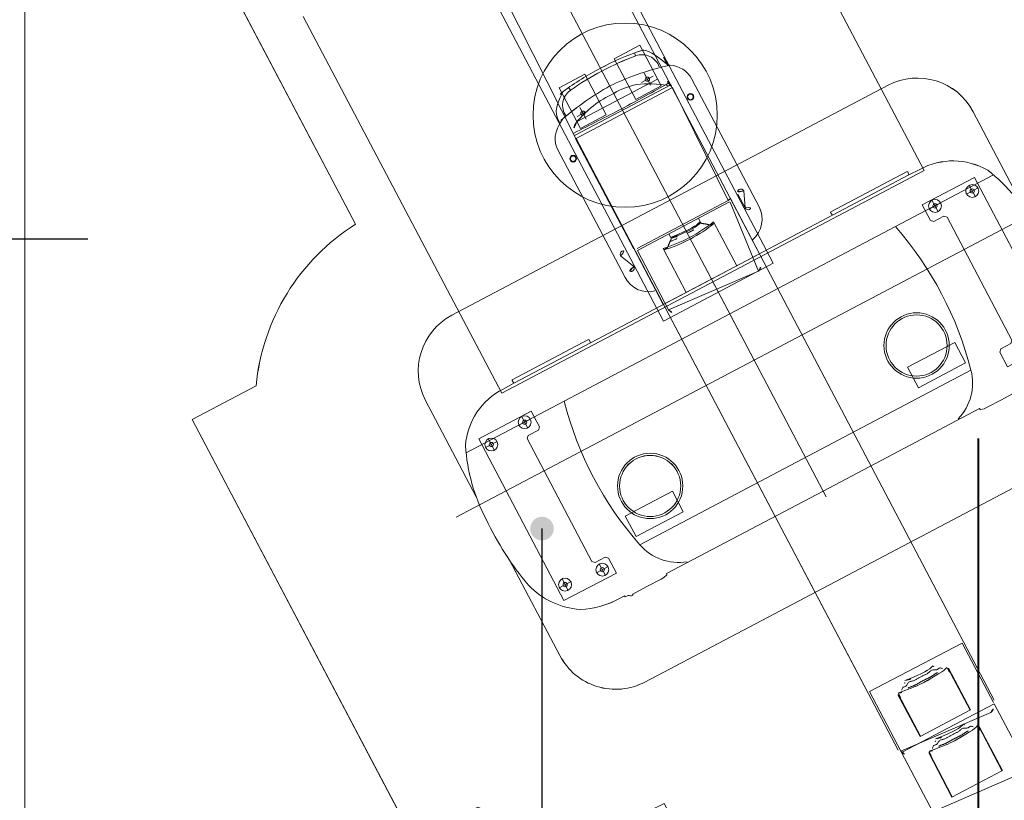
# Model space of a CAD drawing. Header units: millimetres. Extents: x 6612728327 to 6612744462, y 5733542327 to 5733552841.
# Tile 42 of 124: x 6612736024 to 6612736399, y 5733544237 to 5733544535. Entities that reach past the tile are written whole.
import ezdxf

# ---------------------------------------------------------------- set-up
doc = ezdxf.new("R2010")
doc.units = ezdxf.units.MM
doc.header["$MEASUREMENT"] = 0
for name, color, linetype in [('_ATECHN-MEBLE', 7, 'Continuous'), ('A_A-OPISY POM', 7, 'Continuous'), ('A_Stolarka_drzw_wew', 192, 'Continuous'), ('inw_słupy STAL', 7, 'Continuous')]:
    doc.layers.add(name, color=color, linetype=linetype)

msp = doc.modelspace()

# ---------------------------------------------------------------- hatches: boundary and pattern name
at = {"layer": 'A_A-OPISY POM', "linetype": 'Continuous', "lineweight": 25}
msp.add_hatch(color=7, dxfattribs=at).paths.add_polyline_path([(6612736222.62879, 5733544345.401161, 1), (6612736222.62879, 5733544336.401161, 1)])

# ---------------------------------------------------------------- linework, layer by layer
at = {"layer": '_ATECHN-MEBLE', "color": 7, "lineweight": 18}
for p, q in [((6612736303.470284, 5733544405.086187), (6612736152.630552, 5733544691.417317)), ((6612736151.534808, 5733544456.816073), (6612736056.370307, 5733544637.466632)), ((6612736417.081892, 5733544464.941422), (6612736189.856599, 5733544345.234892)), ((6612736417.083724, 5733544464.937943), (6612736189.856842, 5733544345.234431)), ((6612736330.919186, 5733544352.983056), (6612736285.704037, 5733544438.809832)), ((6612736330.919532, 5733544352.980722), (6612736285.705523, 5733544438.808098)), ((6612736089.260189, 5733544382.467447), (6612736113.632747, 5733544395.306952)), ((6612736173.835769, 5733544221.922073), (6612736089.260189, 5733544382.467447))]:
    msp.add_line(p, q, dxfattribs=at)
at = {"layer": '_ATECHN-MEBLE', "color": 7, "lineweight": 18, "flags": 128}
for points in [[(6612736025.516484, 5733544865.844683), (6612736552.516485, 5733544865.844683), (6612736552.516485, 5733544188.844682), (6612736025.516484, 5733544188.844682)], [(6612736268.10985, 5733544509.542541), (6612736258.339965, 5733544504.395748), (6612736250.186192, 5733544519.873629), (6612736259.956077, 5733544525.02042)], [(6612736268.10985, 5733544509.542541), (6612736258.339965, 5733544504.395748), (6612736250.186192, 5733544519.873629), (6612736259.956077, 5733544525.02042)], [(6612736268.10985, 5733544509.542541), (6612736258.339965, 5733544504.395748), (6612736250.186192, 5733544519.873629), (6612736259.956077, 5733544525.02042)], [(6612736229.158748, 5733544508.796334), (6612736237.312521, 5733544493.318455), (6612736247.082406, 5733544498.465247), (6612736238.928633, 5733544513.943127)], [(6612736229.158748, 5733544508.796334), (6612736237.312521, 5733544493.318455), (6612736247.082406, 5733544498.465247), (6612736238.928633, 5733544513.943127)], [(6612736229.158748, 5733544508.796334), (6612736237.312521, 5733544493.318455), (6612736247.082406, 5733544498.465247), (6612736238.928633, 5733544513.943127)], [(6612736420.041649, 5733544413.00719), (6612736400.072657, 5733544402.48749), (6612736397.097639, 5733544408.134809), (6612736397.483118, 5733544409.37858), (6612736401.347251, 5733544411.414212), (6612736401.73273, 5733544412.657984), (6612736377.063643, 5733544459.486013), (6612736375.819872, 5733544459.871492), (6612736371.95574, 5733544457.835861), (6612736370.711968, 5733544458.22134), (6612736367.58305, 5733544464.160801), (6612736387.552043, 5733544474.680501)], [(6612736420.041649, 5733544413.00719), (6612736400.072657, 5733544402.48749), (6612736397.097639, 5733544408.134809), (6612736397.483118, 5733544409.37858), (6612736401.347251, 5733544411.414212), (6612736401.73273, 5733544412.657984), (6612736377.063643, 5733544459.486013), (6612736375.819872, 5733544459.871492), (6612736371.95574, 5733544457.835861), (6612736370.711968, 5733544458.22134), (6612736367.58305, 5733544464.160801), (6612736387.552043, 5733544474.680501)], [(6612736420.041649, 5733544413.00719), (6612736400.072657, 5733544402.48749), (6612736397.097639, 5733544408.134809), (6612736397.483118, 5733544409.37858), (6612736401.347251, 5733544411.414212), (6612736401.73273, 5733544412.657984), (6612736377.063643, 5733544459.486013), (6612736375.819872, 5733544459.871492), (6612736371.95574, 5733544457.835861), (6612736370.711968, 5733544458.22134), (6612736367.58305, 5733544464.160801), (6612736387.552043, 5733544474.680501)], [(6612736379.965885, 5733544411.835625), (6612736361.988074, 5733544402.364578), (6612736366.131658, 5733544394.499286), (6612736384.109468, 5733544403.970332)], [(6612736379.967012, 5733544411.832639), (6612736361.989077, 5733544402.361831), (6612736366.132555, 5733544394.496484), (6612736384.110491, 5733544403.967291)], [(6612736231.012657, 5733544313.426392), (6612736250.981649, 5733544323.946092), (6612736248.006633, 5733544329.59341), (6612736246.762861, 5733544329.978889), (6612736242.898728, 5733544327.943258), (6612736241.654957, 5733544328.328737), (6612736216.98587, 5733544375.156768), (6612736217.371349, 5733544376.400538), (6612736221.235482, 5733544378.436171), (6612736221.620962, 5733544379.679942), (6612736218.492043, 5733544385.619403), (6612736198.52305, 5733544375.099703)], [(6612736231.012657, 5733544313.426392), (6612736250.981649, 5733544323.946092), (6612736248.006633, 5733544329.59341), (6612736246.762861, 5733544329.978889), (6612736242.898728, 5733544327.943258), (6612736241.654957, 5733544328.328737), (6612736216.98587, 5733544375.156768), (6612736217.371349, 5733544376.400538), (6612736221.235482, 5733544378.436171), (6612736221.620962, 5733544379.679942), (6612736218.492043, 5733544385.619403), (6612736198.52305, 5733544375.099703)], [(6612736231.012657, 5733544313.426392), (6612736250.981649, 5733544323.946092), (6612736248.006633, 5733544329.59341), (6612736246.762861, 5733544329.978889), (6612736242.898728, 5733544327.943258), (6612736241.654957, 5733544328.328737), (6612736216.98587, 5733544375.156768), (6612736217.371349, 5733544376.400538), (6612736221.235482, 5733544378.436171), (6612736221.620962, 5733544379.679942), (6612736218.492043, 5733544385.619403), (6612736198.52305, 5733544375.099703)], [(6612736272.360728, 5733544355.147217), (6612736254.382917, 5733544345.67617), (6612736258.526501, 5733544337.810878), (6612736276.504312, 5733544347.281924)], [(6612736272.361103, 5733544355.14566), (6612736254.383166, 5733544345.674852), (6612736258.526645, 5733544337.809505), (6612736276.504581, 5733544347.280313)]]:
    msp.add_lwpolyline(points, close=True, dxfattribs=at)
for points in [[(6612736107.051344, 5733544777.925919, -0.1590225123), (6612736176.950421, 5733544789.663687, -0.2531049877), (6612736251.557931, 5733544740.295979), (6612736346.728783, 5733544559.648767, -0.232067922), (6612736418.891846, 5733544556.123077), (6612736443.264233, 5733544568.962906), (6612736527.841944, 5733544408.418654), (6612736503.469558, 5733544395.578826, -0.2287950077), (6612736462.169862, 5733544337.795351), (6612736494.249736, 5733544276.901775), (6612736397.77549, 5733544226.07734), (6612736301.301243, 5733544175.252904), (6612736269.22137, 5733544236.14648, -0.2287950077), (6612736198.209551, 5733544234.762149), (6612736173.837164, 5733544221.92232), (6612736089.259452, 5733544382.466572), (6612736113.631839, 5733544395.3064, -0.232067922), (6612736151.533083, 5733544456.816025), (6612736056.366182, 5733544637.465319, -0.2531049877), (6612736057.842016, 5733544726.915154, -0.1590225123)], [(6612736157.139938, 5733544682.857386, 0.0426020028), (6612736142.969589, 5733544673.999241, 0.1499134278), (6612736140.339096, 5733544670.386512, 0.2467592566), (6612736141.571527, 5733544662.347084, 0.0287724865), (6612736141.088362, 5733544661.61607, 0.2583709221), (6612736140.883396, 5733544651.775091), (6612736166.502466, 5733544603.143759, 0.2744598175), (6612736175.344301, 5733544597.720227), (6612736268.98708, 5733544419.963065), (6612736310.702336, 5733544441.938734), (6612736217.059558, 5733544619.695897, 0.2744598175), (6612736217.586985, 5733544630.05517), (6612736191.967915, 5733544678.686503, 0.2583709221), (6612736183.735894, 5733544684.082863, 0.0287724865), (6612736182.859761, 5733544684.097796, 0.2467592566), (6612736176.92642, 5733544689.660777, 0.1499134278), (6612736172.459279, 5733544689.53446, 0.0426020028)], [(6612736157.139938, 5733544682.857386, 0.0426020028), (6612736142.969589, 5733544673.999241, 0.1499134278), (6612736140.339096, 5733544670.386512, 0.2467592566), (6612736141.571527, 5733544662.347084, 0.0287724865), (6612736141.088362, 5733544661.61607, 0.2583709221), (6612736140.883396, 5733544651.775091), (6612736166.502466, 5733544603.143759, 0.2744598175), (6612736175.344301, 5733544597.720227), (6612736268.98708, 5733544419.963065), (6612736310.702336, 5733544441.938734), (6612736217.059558, 5733544619.695897, 0.2744598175), (6612736217.586985, 5733544630.05517), (6612736191.967915, 5733544678.686503, 0.2583709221), (6612736183.735894, 5733544684.082863, 0.0287724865), (6612736182.859761, 5733544684.097796, 0.2467592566), (6612736176.92642, 5733544689.660777, 0.1499134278), (6612736172.459279, 5733544689.53446, 0.0426020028)], [(6612736157.139938, 5733544682.857386, 0.0426020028), (6612736142.969589, 5733544673.999241, 0.1499134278), (6612736140.339096, 5733544670.386512, 0.2467592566), (6612736141.571527, 5733544662.347084, 0.0287724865), (6612736141.088362, 5733544661.61607, 0.2583709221), (6612736140.883396, 5733544651.775091), (6612736166.502466, 5733544603.143759, 0.2744598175), (6612736175.344301, 5733544597.720227), (6612736268.98708, 5733544419.963065), (6612736310.702336, 5733544441.938734), (6612736217.059558, 5733544619.695897, 0.2744598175), (6612736217.586985, 5733544630.05517), (6612736191.967915, 5733544678.686503, 0.2583709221), (6612736183.735894, 5733544684.082863, 0.0287724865), (6612736182.859761, 5733544684.097796, 0.2467592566), (6612736176.92642, 5733544689.660777, 0.1499134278), (6612736172.459279, 5733544689.53446, 0.0426020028)], [(6612736258.92563, 5733544447.527511), (6612736293.659318, 5733544465.825277, 0.4142135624), (6612736294.191013, 5733544467.540824), (6612736272.40661, 5733544508.893011), (6612736235.425679, 5733544489.411394), (6612736257.210083, 5733544448.059206, 0.4142135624)], [(6612736297.272622, 5733544468.343944), (6612736300.069057, 5733544463.035789, 1), (6612736302.316283, 5733544464.219669), (6612736299.519848, 5733544469.527824, 1)], [(6612736297.2745, 5733544468.342056), (6612736300.070865, 5733544463.033864, 1), (6612736302.318107, 5733544464.217715), (6612736299.521742, 5733544469.525908, 1)], [(6612736294.120399, 5733544465.341054), (6612736259.064224, 5733544446.8734, 0.3891821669), (6612736259.007834, 5733544446.659216), (6612736270.847117, 5733544424.185327, 0.2591009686), (6612736274.578638, 5733544422.908708), (6612736305.110779, 5733544438.993092, 0.2591009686), (6612736306.168217, 5733544442.792542), (6612736294.328934, 5733544465.266432, 0.3891821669)], [(6612736288.322291, 5733544457.192871, -0.0480940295), (6612736279.179747, 5733544451.195635, -0.0480940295), (6612736269.063261, 5733544447.04718), (6612736269.145763, 5733544447.090652), (6612736269.228121, 5733544447.134113), (6612736269.31038, 5733544447.177657), (6612736269.392585, 5733544447.221373), (6612736269.474781, 5733544447.265354), (6612736269.557016, 5733544447.309692), (6612736269.639334, 5733544447.354478), (6612736269.721781, 5733544447.399803), (6612736269.804401, 5733544447.44576), (6612736269.887229, 5733544447.492448), (6612736269.969832, 5733544447.540233), (6612736270.051244, 5733544447.58979), (6612736270.130462, 5733544447.641817), (6612736270.206486, 5733544447.697006), (6612736270.278317, 5733544447.756052), (6612736270.344955, 5733544447.81965), (6612736270.405455, 5733544447.888451), (6612736270.459816, 5733544447.962371), (6612736270.508837, 5733544448.040706), (6612736270.553337, 5733544448.122735), (6612736270.594137, 5733544448.207734), (6612736270.632057, 5733544448.294983), (6612736270.667919, 5733544448.383759), (6612736270.702543, 5733544448.473338), (6612736270.736749, 5733544448.563001), (6612736270.771156, 5733544448.652206), (6612736270.805857, 5733544448.740903), (6612736270.840855, 5733544448.829113), (6612736270.876157, 5733544448.916861), (6612736270.911768, 5733544449.004169), (6612736270.947692, 5733544449.091065), (6612736270.983936, 5733544449.177571), (6612736271.020504, 5733544449.263712), (6612736271.057401, 5733544449.34951), (6612736271.094633, 5733544449.434992), (6612736271.132204, 5733544449.520181), (6612736271.170121, 5733544449.6051), (6612736271.208388, 5733544449.689774), (6612736271.247011, 5733544449.774227), (6612736271.285994, 5733544449.858484), (6612736271.325342, 5733544449.942569), (6612736271.365063, 5733544450.026505), (6612736271.405159, 5733544450.110317), (6612736271.445636, 5733544450.194029), (6612736271.4865, 5733544450.277665), (6612736271.527691, 5733544450.361277), (6612736271.568916, 5733544450.445012), (6612736271.609826, 5733544450.529043), (6612736271.650075, 5733544450.613543), (6612736271.689316, 5733544450.69868), (6612736271.7272, 5733544450.784628), (6612736271.763372, 5733544450.871559), (6612736271.796633, 5733544450.959693), (6612736271.824167, 5733544451.049344), (6612736271.842985, 5733544451.140837), (6612736271.850555, 5733544451.234209), (6612736271.846757, 5733544451.327995), (6612736271.832512, 5733544451.420474), (6612736271.811672, 5733544451.511742, 0.0583948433), (6612736277.97392, 5733544453.484592, 0.0583948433), (6612736283.085937, 5733544457.451042), (6612736283.149422, 5733544457.38224), (6612736283.217634, 5733544457.318193), (6612736283.292834, 5733544457.262021), (6612736283.374123, 5733544457.21546), (6612736283.460221, 5733544457.179237), (6612736283.54973, 5733544457.151245), (6612736283.641226, 5733544457.128833), (6612736283.733377, 5733544457.109503), (6612736283.825686, 5733544457.09214), (6612736283.918093, 5733544457.076355), (6612736284.010543, 5733544457.061762), (6612736284.102983, 5733544457.047979), (6612736284.195354, 5733544457.034623), (6612736284.287606, 5733544457.02131), (6612736284.379693, 5733544457.007712), (6612736284.471623, 5733544456.993753), (6612736284.563421, 5733544456.979424), (6612736284.655108, 5733544456.964712), (6612736284.746708, 5733544456.949612), (6612736284.838243, 5733544456.934113), (6612736284.929736, 5733544456.918203), (6612736285.021211, 5733544456.901877), (6612736285.112689, 5733544456.885123), (6612736285.204194, 5733544456.867933), (6612736285.295749, 5733544456.850296), (6612736285.387376, 5733544456.832205), (6612736285.479098, 5733544456.813648), (6612736285.570939, 5733544456.794617), (6612736285.66292, 5733544456.775103), (6612736285.755066, 5733544456.755095), (6612736285.847398, 5733544456.734586), (6612736285.939939, 5733544456.713564), (6612736286.032714, 5733544456.692022), (6612736286.125744, 5733544456.66995), (6612736286.219034, 5733544456.647452), (6612736286.312494, 5733544456.625347), (6612736286.405991, 5733544456.604718), (6612736286.499392, 5733544456.58665), (6612736286.592567, 5733544456.572228), (6612736286.685385, 5733544456.562539), (6612736286.777712, 5733544456.558666), (6612736286.869419, 5733544456.561696), (6612736286.960376, 5733544456.572681), (6612736287.050512, 5733544456.591673), (6612736287.139832, 5733544456.617521), (6612736287.228342, 5733544456.64901), (6612736287.31605, 5733544456.68492), (6612736287.402963, 5733544456.724035), (6612736287.489087, 5733544456.765137), (6612736287.574433, 5733544456.807043), (6612736287.65906, 5733544456.849193), (6612736287.743068, 5733544456.891556), (6612736287.826557, 5733544456.934117), (6612736287.90963, 5733544456.976864), (6612736287.992387, 5733544457.019781), (6612736288.07493, 5733544457.062855), (6612736288.157362, 5733544457.10607), (6612736288.239781, 5733544457.149413)], [(6612736252.578782, 5733544444.798393, -1), (6612736254.826009, 5733544445.982274), (6612736257.622444, 5733544440.674119, -1), (6612736255.375217, 5733544439.490238)], [(6612736252.580347, 5733544444.7971, -1), (6612736254.827589, 5733544445.980951), (6612736257.623955, 5733544440.672759, -1), (6612736255.376712, 5733544439.488908)], [(6612736394.749081, 5733544274.64414), (6612736382.822665, 5733544297.283427, 0.1542522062), (6612736382.70364, 5733544297.40419), (6612736347.469122, 5733544278.842586, 0.1542522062), (6612736347.501405, 5733544278.676126), (6612736359.42782, 5733544256.036839, 0.3026562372), (6612736363.15934, 5733544254.76022), (6612736393.691643, 5733544270.844689, 0.3026562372)], [(6612736406.890707, 5733544251.601574), (6612736395.051112, 5733544274.07533, 0.1542522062), (6612736394.932085, 5733544274.196091), (6612736359.697814, 5733544255.634018, 0.1542522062), (6612736359.730099, 5733544255.46756), (6612736371.569694, 5733544232.993804, 0.3026562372), (6612736375.30123, 5733544231.717235), (6612736405.83332, 5733544247.80211, 0.3026562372)]]:
    msp.add_lwpolyline(points, format="xyb", close=True, dxfattribs=at)
for points in [[(6612736272.260303, 5733544508.815937), (6612736184.173517, 5733544676.026449, 0.3009040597), (6612736179.256834, 5733544678.721172, 0.1141031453), (6612736162.20127, 5733544673.249725, 0.1141031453), (6612736148.043342, 5733544662.27785, 0.3009040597), (6612736147.485201, 5733544656.69898), (6612736235.571986, 5733544489.488469)], [(6612736270.639595, 5733544517.493502, 0.2467592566), (6612736264.70618, 5733544523.056403, 0.1499134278), (6612736260.23904, 5733544522.930027, 0.0426020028), (6612736244.919788, 5733544516.252749, 0.0426020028), (6612736230.749557, 5733544507.394416, 0.1499134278), (6612736228.119112, 5733544503.781652, 0.2467592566), (6612736229.35165, 5733544495.742241)], [(6612736270.642125, 5733544517.491968, 0.2467592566), (6612736264.708784, 5733544523.054949, 0.1499134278), (6612736260.241644, 5733544522.928632, 0.0426020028), (6612736244.922302, 5733544516.251557, 0.0426020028), (6612736230.751953, 5733544507.393413, 0.1499134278), (6612736228.121461, 5733544503.780684, 0.2467592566), (6612736229.353892, 5733544495.741256)], [(6612736258.387031, 5733544520.979137, 0.0360386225), (6612736245.496407, 5733544515.158221, 0.0360386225), (6612736233.405868, 5733544507.818593)], [(6612736258.389607, 5733544520.977766, 0.0360386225), (6612736245.498906, 5733544515.157022, 0.0360386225), (6612736233.40827, 5733544507.817554)], [(6612736267.335623, 5733544516.772172, 0.417941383), (6612736258.353176, 5733544520.966691)], [(6612736267.338144, 5733544516.770682, 0.417941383), (6612736258.355753, 5733544520.965321)], [(6612736302.814732, 5733544450.84164, 0.0022326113), (6612736303.184009, 5733544451.171781, 0.3429999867), (6612736305.367536, 5733544463.451336), (6612736279.74782, 5733544512.08233, 0.2583709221), (6612736271.515728, 5733544517.47858, 0.0867832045), (6612736268.903093, 5733544517.220204, 0.0449682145), (6612736248.479487, 5733544509.495777, 0.0449682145), (6612736230.55906, 5733544497.019852, 0.0867832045), (6612736228.868493, 5733544495.01122, 0.2583709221), (6612736228.663659, 5733544485.170239), (6612736254.283376, 5733544436.539246, 0.3429999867), (6612736265.645632, 5733544431.395863, 0.0022326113), (6612736266.126743, 5733544431.513721)], [(6612736302.816378, 5733544450.839678, 0.0022326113), (6612736303.185658, 5733544451.169815, 0.3429999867), (6612736305.369349, 5733544463.449342), (6612736279.750278, 5733544512.080675, 0.2583709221), (6612736271.518258, 5733544517.477035, 0.0867832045), (6612736268.905621, 5733544517.218694, 0.0449682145), (6612736248.481913, 5733544509.494538, 0.0449682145), (6612736230.561319, 5733544497.01885, 0.0867832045), (6612736228.870726, 5733544495.010242, 0.2583709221), (6612736228.665761, 5733544485.169264), (6612736254.284831, 5733544436.53793, 0.3429999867), (6612736265.647019, 5733544431.394396, 0.0022326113), (6612736266.128133, 5733544431.512248)], [(6612736406.322991, 5733544463.001289), (6612736386.986145, 5733544499.704076, 0.4142135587), (6612736354.566235, 5733544509.751434), (6612736188.253428, 5733544422.13474, 0.4142135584), (6612736178.206068, 5733544389.714829), (6612736197.541142, 5733544353.011108)], [(6612736406.324799, 5733544462.997952), (6612736386.98844, 5733544499.700996, 0.4142135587), (6612736354.568663, 5733544509.748786), (6612736188.254691, 5733544422.134301, 0.4142135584), (6612736178.206902, 5733544389.714523), (6612736197.541488, 5733544353.010546)], [(6612736271.953459, 5733544509.422172, 0.3009040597), (6612736267.036739, 5733544512.11683, 0.1141031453), (6612736249.981248, 5733544506.645156, 0.1141031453), (6612736235.823464, 5733544495.673093, 0.3009040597), (6612736235.265398, 5733544490.094216)], [(6612736271.955882, 5733544509.420621, 0.3009040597), (6612736267.039199, 5733544512.115344, 0.1141031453), (6612736249.983635, 5733544506.643897, 0.1141031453), (6612736235.825706, 5733544495.672022, 0.3009040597), (6612736235.267566, 5733544490.093153)], [(6612736234.762131, 5733544491.551378, 0.0036906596), (6612736253.043382, 5733544500.832657, 0.0036906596), (6612736271.036282, 5733544510.661279)], [(6612736234.764318, 5733544491.550322, 0.0036906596), (6612736253.045691, 5733544500.831357, 0.0036906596), (6612736271.038721, 5733544510.659739)], [(6612736233.435278, 5733544507.839477, 0.417941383), (6612736231.814993, 5733544498.05924)], [(6612736233.43768, 5733544507.838437, 0.417941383), (6612736231.817266, 5733544498.058223)], [(6612736394.991159, 5733544275.505266, 0.3229496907), (6612736395.020952, 5733544275.716867), (6612736272.227594, 5733544508.801533)], [(6612736383.289749, 5733544297.712954, 0.3229496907), (6612736383.319546, 5733544297.924555), (6612736272.23001, 5733544508.799978)], [(6612736235.599954, 5733544489.505407), (6612736358.393312, 5733544256.420742, 0.3229496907), (6612736358.584677, 5733544256.32565)], [(6612736235.602113, 5733544489.504339), (6612736346.691648, 5733544278.628915, 0.3229496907), (6612736346.883012, 5733544278.533822)], [(6612736411.238078, 5733544455.029763, 0.1064222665), (6612736392.523492, 5733544477.387989, 0.2637495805), (6612736366.651311, 5733544477.704023), (6612736362.518525, 5733544475.592291), (6612736362.053887, 5733544476.785089), (6612736361.769835, 5733544476.891111), (6612736332.720535, 5733544461.587399), (6612736332.647345, 5733544461.293167), (6612736333.368365, 5733544460.235442), (6612736287.219975, 5733544435.923608), (6612736241.071586, 5733544411.611773), (6612736240.606982, 5733544412.804584), (6612736240.322927, 5733544412.910611), (6612736211.273628, 5733544397.606897), (6612736211.200434, 5733544397.312671), (6612736211.921426, 5733544396.254925), (6612736207.842657, 5733544394.040657, 0.2637495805), (6612736193.472295, 5733544372.524098, 0.1064222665), (6612736201.328722, 5733544344.445591, 0.064399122), (6612736217.467361, 5733544319.35486, 0.189338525), (6612736237.174815, 5733544310.103085, 0.1224251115), (6612736252.388487, 5733544314.414393), (6612736254.046335, 5733544315.287779), (6612736254.278849, 5733544314.881477, 0.416285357), (6612736254.403703, 5733544314.845868), (6612736255.475654, 5733544315.410592), (6612736255.856711, 5733544315.445815), (6612736256.367199, 5733544315.287609), (6612736256.748259, 5733544315.322829), (6612736257.209395, 5733544315.565765), (6612736257.254584, 5733544315.667906), (6612736257.183847, 5733544315.814355), (6612736257.227284, 5733544315.946321), (6612736262.581993, 5733544318.767282, 0.4229145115), (6612736262.650999, 5733544318.747099), (6612736268.046333, 5733544321.589461, 0.412540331), (6612736268.067668, 5733544321.657235), (6612736269.122482, 5733544322.212931), (6612736270.231903, 5733544323.258074), (6612736270.236411, 5733544323.353369), (6612736270.057873, 5733544323.723004), (6612736329.758615, 5733544355.174447), (6612736389.461728, 5733544386.627187), (6612736389.665617, 5733544386.270906), (6612736389.746759, 5733544386.220734), (6612736391.236121, 5733544386.544678), (6612736392.290936, 5733544387.100374, 0.412540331), (6612736392.358896, 5733544387.079643), (6612736397.75423, 5733544389.922006, 0.4229145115), (6612736397.776608, 5733544389.990332), (6612736403.131317, 5733544392.811293)], [(6612736411.238078, 5733544455.029763, 0.1064222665), (6612736392.523492, 5733544477.387989, 0.2637495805), (6612736366.651311, 5733544477.704023), (6612736362.518525, 5733544475.592291), (6612736362.053887, 5733544476.785089), (6612736361.769835, 5733544476.891111), (6612736332.720535, 5733544461.587399), (6612736332.647345, 5733544461.293167), (6612736333.368365, 5733544460.235442), (6612736287.219975, 5733544435.923608), (6612736241.071586, 5733544411.611773), (6612736240.606982, 5733544412.804584), (6612736240.322927, 5733544412.910611), (6612736211.273628, 5733544397.606897), (6612736211.200434, 5733544397.312671), (6612736211.921426, 5733544396.254925), (6612736207.842657, 5733544394.040657, 0.2637495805), (6612736193.472295, 5733544372.524098, 0.1064222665), (6612736201.328722, 5733544344.445591, 0.064399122), (6612736217.467361, 5733544319.35486, 0.189338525), (6612736237.174815, 5733544310.103085, 0.1224251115), (6612736252.388487, 5733544314.414393), (6612736254.046335, 5733544315.287779), (6612736254.278849, 5733544314.881477, 0.416285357), (6612736254.403703, 5733544314.845868), (6612736255.475654, 5733544315.410592), (6612736255.856711, 5733544315.445815), (6612736256.367199, 5733544315.287609), (6612736256.748259, 5733544315.322829), (6612736257.209395, 5733544315.565765), (6612736257.254584, 5733544315.667906), (6612736257.183847, 5733544315.814355), (6612736257.227284, 5733544315.946321), (6612736262.581993, 5733544318.767282, 0.4229145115), (6612736262.650999, 5733544318.747099), (6612736268.046333, 5733544321.589461, 0.412540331), (6612736268.067668, 5733544321.657235), (6612736269.122482, 5733544322.212931), (6612736270.231903, 5733544323.258074), (6612736270.236411, 5733544323.353369), (6612736270.057873, 5733544323.723004), (6612736329.758615, 5733544355.174447), (6612736389.461728, 5733544386.627187), (6612736389.665617, 5733544386.270906), (6612736389.746759, 5733544386.220734), (6612736391.236121, 5733544386.544678), (6612736392.290936, 5733544387.100374, 0.412540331), (6612736392.358896, 5733544387.079643), (6612736397.75423, 5733544389.922006, 0.4229145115), (6612736397.776608, 5733544389.990332), (6612736403.131317, 5733544392.811293)], [(6612736411.238078, 5733544455.029763, 0.1064222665), (6612736392.523492, 5733544477.387989, 0.2637495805), (6612736366.651311, 5733544477.704023), (6612736362.518525, 5733544475.592291), (6612736362.053887, 5733544476.785089), (6612736361.769835, 5733544476.891111), (6612736332.720535, 5733544461.587399), (6612736332.647345, 5733544461.293167), (6612736333.368365, 5733544460.235442), (6612736287.219975, 5733544435.923608), (6612736241.071586, 5733544411.611773), (6612736240.606982, 5733544412.804584), (6612736240.322927, 5733544412.910611), (6612736211.273628, 5733544397.606897), (6612736211.200434, 5733544397.312671), (6612736211.921426, 5733544396.254925), (6612736207.842657, 5733544394.040657, 0.2637495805), (6612736193.472295, 5733544372.524098, 0.1064222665), (6612736201.328722, 5733544344.445591, 0.064399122), (6612736217.467361, 5733544319.35486, 0.189338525), (6612736237.174815, 5733544310.103085, 0.1224251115), (6612736252.388487, 5733544314.414393), (6612736254.046335, 5733544315.287779), (6612736254.278849, 5733544314.881477, 0.4162853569), (6612736254.403703, 5733544314.845868), (6612736255.475654, 5733544315.410592), (6612736255.856711, 5733544315.445815), (6612736256.367199, 5733544315.287609), (6612736256.748259, 5733544315.322829), (6612736257.209395, 5733544315.565765), (6612736257.254584, 5733544315.667906), (6612736257.183847, 5733544315.814355), (6612736257.227284, 5733544315.946321), (6612736262.581993, 5733544318.767282, 0.4229145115), (6612736262.650999, 5733544318.747099), (6612736268.046333, 5733544321.589461, 0.412540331), (6612736268.067668, 5733544321.657235), (6612736269.122482, 5733544322.212931), (6612736270.231903, 5733544323.258074), (6612736270.236411, 5733544323.353369), (6612736270.057873, 5733544323.723004), (6612736329.758615, 5733544355.174447), (6612736389.461728, 5733544386.627187), (6612736389.665617, 5733544386.270906), (6612736389.746759, 5733544386.220734), (6612736391.236121, 5733544386.544678), (6612736392.290936, 5733544387.100374, 0.412540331), (6612736392.358896, 5733544387.079643), (6612736397.75423, 5733544389.922006, 0.4229145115), (6612736397.776608, 5733544389.990332), (6612736403.131317, 5733544392.811293)], [(6612736411.239779, 5733544455.026361, 0.1064222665), (6612736392.52549, 5733544477.384836, 0.2637495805), (6612736366.653314, 5733544477.701215), (6612736362.520499, 5733544475.589537), (6612736362.055878, 5733544476.782341), (6612736361.771826, 5733544476.888368), (6612736332.722323, 5733544461.58504), (6612736332.649129, 5733544461.29081), (6612736333.370135, 5733544460.233075), (6612736287.221422, 5733544435.921854), (6612736241.07271, 5733544411.610633), (6612736240.608123, 5733544412.80345), (6612736240.324069, 5733544412.909481), (6612736211.274567, 5733544397.606153), (6612736211.201368, 5733544397.311927), (6612736211.922346, 5733544396.254171), (6612736207.843548, 5733544394.039957, 0.2637495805), (6612736193.472899, 5733544372.52359, 0.1064222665), (6612736201.328954, 5733544344.444979, 0.064399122), (6612736217.46726, 5733544319.354033, 0.189338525), (6612736237.174591, 5733544310.101995, 0.1224251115), (6612736252.388321, 5733544314.413102), (6612736254.04618, 5733544315.286466), (6612736254.278687, 5733544314.880161, 0.416285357), (6612736254.403542, 5733544314.844551), (6612736255.4755, 5733544315.40926), (6612736255.856559, 5733544315.444478), (6612736256.367043, 5733544315.286264), (6612736256.748103, 5733544315.321481), (6612736257.209244, 5733544315.56441), (6612736257.254434, 5733544315.66655), (6612736257.1837, 5733544315.813), (6612736257.227138, 5733544315.944966), (6612736262.581884, 5733544318.765856, 0.4229145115), (6612736262.650889, 5733544318.745671), (6612736268.046261, 5733544321.587962, 0.412540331), (6612736268.067597, 5733544321.655736), (6612736269.122418, 5733544322.211418), (6612736270.231853, 5733544323.256545), (6612736270.236362, 5733544323.35184), (6612736270.05783, 5733544323.721478), (6612736329.75899, 5733544355.172129), (6612736389.462521, 5733544386.624075), (6612736389.666405, 5733544386.267792), (6612736389.747547, 5733544386.217618), (6612736391.236913, 5733544386.541543), (6612736392.291734, 5733544387.097224, 0.412540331), (6612736392.359694, 5733544387.076492), (6612736397.755066, 5733544389.918783, 0.4229145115), (6612736397.777445, 5733544389.987109), (6612736403.132191, 5733544392.807999)], [(6612736411.239779, 5733544455.026361, 0.1064222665), (6612736392.52549, 5733544477.384836, 0.2637495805), (6612736366.653314, 5733544477.701215), (6612736362.520499, 5733544475.589537), (6612736362.055878, 5733544476.782341), (6612736361.771826, 5733544476.888368), (6612736332.722323, 5733544461.58504), (6612736332.649129, 5733544461.29081), (6612736333.370135, 5733544460.233075), (6612736287.221422, 5733544435.921854), (6612736241.07271, 5733544411.610633), (6612736240.608123, 5733544412.80345), (6612736240.324069, 5733544412.909481), (6612736211.274567, 5733544397.606153), (6612736211.201368, 5733544397.311927), (6612736211.922346, 5733544396.254171), (6612736207.843548, 5733544394.039957, 0.2637495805), (6612736193.472899, 5733544372.52359, 0.1064222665), (6612736201.328954, 5733544344.444979, 0.064399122), (6612736217.46726, 5733544319.354033, 0.189338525), (6612736237.174591, 5733544310.101995, 0.1224251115), (6612736252.388321, 5733544314.413102), (6612736254.04618, 5733544315.286466), (6612736254.278687, 5733544314.880161, 0.416285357), (6612736254.403542, 5733544314.844551), (6612736255.4755, 5733544315.40926), (6612736255.856559, 5733544315.444478), (6612736256.367043, 5733544315.286264), (6612736256.748103, 5733544315.321481), (6612736257.209244, 5733544315.56441), (6612736257.254434, 5733544315.66655), (6612736257.1837, 5733544315.813), (6612736257.227138, 5733544315.944966), (6612736262.581884, 5733544318.765856, 0.4229145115), (6612736262.650889, 5733544318.745671), (6612736268.046261, 5733544321.587962, 0.412540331), (6612736268.067597, 5733544321.655736), (6612736269.122418, 5733544322.211418), (6612736270.231853, 5733544323.256545), (6612736270.236362, 5733544323.35184), (6612736270.05783, 5733544323.721478), (6612736329.75899, 5733544355.172129), (6612736389.462521, 5733544386.624075), (6612736389.666405, 5733544386.267792), (6612736389.747547, 5733544386.217618), (6612736391.236913, 5733544386.541543), (6612736392.291734, 5733544387.097224, 0.412540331), (6612736392.359694, 5733544387.076492), (6612736397.755066, 5733544389.918783, 0.4229145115), (6612736397.777445, 5733544389.987109), (6612736403.132191, 5733544392.807999)], [(6612736411.239779, 5733544455.026361, 0.1064222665), (6612736392.52549, 5733544477.384836, 0.2637495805), (6612736366.653314, 5733544477.701215), (6612736362.520499, 5733544475.589537), (6612736362.055878, 5733544476.782341), (6612736361.771826, 5733544476.888368), (6612736332.722323, 5733544461.58504), (6612736332.649129, 5733544461.29081), (6612736333.370135, 5733544460.233075), (6612736287.221422, 5733544435.921854), (6612736241.07271, 5733544411.610633), (6612736240.608123, 5733544412.80345), (6612736240.324069, 5733544412.909481), (6612736211.274567, 5733544397.606153), (6612736211.201368, 5733544397.311927), (6612736211.922346, 5733544396.254171), (6612736207.843548, 5733544394.039957, 0.2637495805), (6612736193.472899, 5733544372.52359, 0.1064222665), (6612736201.328954, 5733544344.444979, 0.064399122), (6612736217.46726, 5733544319.354033, 0.189338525), (6612736237.174591, 5733544310.101995, 0.1224251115), (6612736252.388321, 5733544314.413102), (6612736254.04618, 5733544315.286466), (6612736254.278687, 5733544314.880161, 0.4162853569), (6612736254.403542, 5733544314.844551), (6612736255.4755, 5733544315.40926), (6612736255.856559, 5733544315.444478), (6612736256.367043, 5733544315.286264), (6612736256.748103, 5733544315.321481), (6612736257.209244, 5733544315.56441), (6612736257.254434, 5733544315.66655), (6612736257.1837, 5733544315.813), (6612736257.227138, 5733544315.944966), (6612736262.581884, 5733544318.765856, 0.4229145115), (6612736262.650889, 5733544318.745671), (6612736268.046261, 5733544321.587962, 0.412540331), (6612736268.067597, 5733544321.655736), (6612736269.122418, 5733544322.211418), (6612736270.231853, 5733544323.256545), (6612736270.236362, 5733544323.35184), (6612736270.05783, 5733544323.721478), (6612736329.75899, 5733544355.172129), (6612736389.462521, 5733544386.624075), (6612736389.666405, 5733544386.267792), (6612736389.747547, 5733544386.217618), (6612736391.236913, 5733544386.541543), (6612736392.291734, 5733544387.097224, 0.412540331), (6612736392.359694, 5733544387.076492), (6612736397.755066, 5733544389.918783, 0.4229145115), (6612736397.777445, 5733544389.987109), (6612736403.132191, 5733544392.807999)], [(6612736277.59549, 5733544430.850897), (6612736268.774348, 5733544447.595608, 0.0480940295), (6612736278.890835, 5733544451.744062, 0.0480940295), (6612736288.033379, 5733544457.741299), (6612736296.854522, 5733544440.996588)], [(6612736271.667015, 5733544451.791926, 0.0580881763), (6612736277.724132, 5733544453.958754, 0.0580881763), (6612736282.936669, 5733544457.728799)], [(6612736278.030664, 5733544453.376072, 0.0245284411), (6612736284.375229, 5733544457.007861)], [(6612736381.295104, 5733544382.72109, 0.2636011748), (6612736386.146829, 5733544401.236835, 0.1181647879), (6612736357.335675, 5733544455.92577)], [(6612736381.295845, 5733544382.718086, 0.2636011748), (6612736386.147815, 5733544401.233767, 0.1181647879), (6612736357.337388, 5733544455.923085)], [(6612736271.448038, 5733544450.197794, 0.0245284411), (6612736278.031329, 5733544453.376422)], [(6612736210.248605, 5733544328.888563), (6612736229.427542, 5733544292.481236, 0.4142277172), (6612736261.847993, 5733544282.432851), (6612736428.165498, 5733544370.05202, 0.414199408), (6612736438.212316, 5733544402.472957), (6612736419.03162, 5733544438.879357)], [(6612736210.248631, 5733544328.887832), (6612736229.427084, 5733544292.480249, 0.4142277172), (6612736261.847401, 5733544282.431434), (6612736428.16607, 5733544370.048394, 0.414199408), (6612736438.213319, 5733544402.469197), (6612736419.033107, 5733544438.875853)], [(6612736231.07933, 5733544389.411569, 0.1181647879), (6612736259.890485, 5733544334.722632, 0.2636011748), (6612736277.904875, 5733544328.253185)], [(6612736231.08016, 5733544389.410561, 0.1181647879), (6612736259.890587, 5733544334.721242, 0.2636011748), (6612736277.904892, 5733544328.251554)], [(6612736358.474765, 5733544278.283367, 0.0987777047), (6612736361.754471, 5733544279.094316, 0.0023035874), (6612736368.183908, 5733544282.243516, 0.0023035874), (6612736374.417192, 5733544285.76506, 0.0987777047), (6612736376.940784, 5733544288.011298)], [(6612736360.988188, 5733544282.948879, 0.078113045), (6612736366.721647, 5733544285.019246, 0.078113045), (6612736371.671594, 5733544288.576917)], [(6612736371.780766, 5733544288.455873, 0.1467775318), (6612736372.584803, 5733544288.130633)], [(6612736360.839799, 5733544281.943345, 0.1467775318), (6612736361.026275, 5733544282.790388)], [(6612736370.176433, 5733544256.07535, 0.0987777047), (6612736373.456128, 5733544256.886343, 0.0023035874), (6612736379.885523, 5733544260.035627, 0.0023035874), (6612736386.11876, 5733544263.557255, 0.0987777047), (6612736388.642323, 5733544265.803527)], [(6612736372.689794, 5733544260.740896, 0.078113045), (6612736378.423226, 5733544262.811338, 0.078113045), (6612736383.373125, 5733544266.369075)], [(6612736383.482299, 5733544266.248033, 0.1467775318), (6612736384.28634, 5733544265.922804)], [(6612736372.541418, 5733544259.735359, 0.1467775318), (6612736372.727882, 5733544260.582405)]]:
    msp.add_lwpolyline(points, format="xyb", dxfattribs=at)
for points in [[(6612736131.634828, 5733544536.022652), (6612736207.261786, 5733544392.468597), (6612736368.283515, 5733544477.297854), (6612736292.656557, 5733544620.851908)], [(6612736131.637605, 5733544536.022964), (6612736207.262656, 5733544392.467906), (6612736368.285512, 5733544477.295024), (6612736292.66046, 5733544620.850082)], [(6612736258.282154, 5733544520.940536), (6612736257.855965, 5733544522.090388)], [(6612736258.284731, 5733544520.939167), (6612736257.858557, 5733544522.089025)], [(6612736264.00128, 5733544509.822116), (6612736261.633578, 5733544514.3166)], [(6612736266.662281, 5733544512.083812), (6612736236.062456, 5733544495.963252)], [(6612736266.664741, 5733544512.082331), (6612736236.064701, 5733544495.962177)], [(6612736265.064672, 5733544513.253208), (6612736260.570187, 5733544510.885507)], [(6612736233.497012, 5733544507.88326), (6612736232.789698, 5733544508.885011)], [(6612736233.499415, 5733544507.882219), (6612736232.792114, 5733544508.88398)], [(6612736271.690275, 5733544509.921742), (6612736235.002215, 5733544490.593787)], [(6612736271.692705, 5733544509.920195), (6612736235.004389, 5733544490.592727)], [(6612736235.974388, 5733544497.928397), (6612736240.468872, 5733544500.2961)], [(6612736239.405481, 5733544496.865006), (6612736237.037779, 5733544501.35949)], [(6612736394.710011, 5733544475.615269), (6612736193.702606, 5733544369.720812)], [(6612736394.711985, 5733544475.612087), (6612736193.703175, 5733544369.7203)], [(6612736362.520914, 5733544475.59355), (6612736333.370754, 5733544460.2367)], [(6612736362.522888, 5733544475.590796), (6612736333.372524, 5733544460.234334)], [(6612736388.890261, 5733544470.65657), (6612736384.395776, 5733544468.288869)], [(6612736387.826869, 5733544467.225478), (6612736385.459167, 5733544471.719962)], [(6612736305.569214, 5733544445.587383), (6612736294.336776, 5733544466.909329)], [(6612736373.633074, 5733544461.556601), (6612736371.265371, 5733544466.051085)], [(6612736374.696465, 5733544464.987694), (6612736370.201981, 5733544462.619992)], [(6612736282.229444, 5733544459.076878), (6612736283.085937, 5733544457.451042)], [(6612736270.95518, 5733544453.137576), (6612736271.811672, 5733544451.511742)], [(6612736305.569164, 5733544445.587476), (6612736268.880848, 5733544426.260008), (6612736257.648458, 5733544447.581861)], [(6612736241.073975, 5733544411.613032), (6612736211.923815, 5733544396.256184)], [(6612736241.075099, 5733544411.611892), (6612736211.924735, 5733544396.255429)], [(6612736386.146829, 5733544401.236835), (6612736259.890485, 5733544334.722632)], [(6612736386.147815, 5733544401.233767), (6612736259.890587, 5733544334.721242)], [(6612736217.218306, 5733544379.157032), (6612736214.850603, 5733544383.651516)], [(6612736213.787212, 5733544380.220423), (6612736218.281696, 5733544382.588125)], [(6612736201.084883, 5733544371.720375), (6612736205.579367, 5733544374.088078)], [(6612736204.515975, 5733544370.656984), (6612736202.148273, 5733544375.151468)], [(6612736246.81458, 5733544322.975981), (6612736244.446877, 5733544327.470465)], [(6612736243.383487, 5733544324.039371), (6612736247.877971, 5733544326.407074)], [(6612736229.189691, 5733544318.370495), (6612736233.684175, 5733544320.738196)], [(6612736232.620784, 5733544317.307104), (6612736230.253082, 5733544321.801588)], [(6612736377.588821, 5733544287.742507), (6612736385.995023, 5733544271.785458), (6612736366.736158, 5733544261.639854), (6612736358.329957, 5733544277.596905)], [(6612736359.783311, 5733544279.316709), (6612736359.843765, 5733544279.605499), (6612736359.917571, 5733544279.880043), (6612736360.018082, 5733544280.126091), (6612736360.158648, 5733544280.329395), (6612736360.351829, 5733544280.47661), (6612736360.591402, 5733544280.575687), (6612736360.85208, 5733544280.656205), (6612736361.107728, 5733544280.748706), (6612736361.334015, 5733544280.881523), (6612736361.526969, 5733544281.05811), (6612736361.695451, 5733544281.266241), (6612736361.848519, 5733544281.493444), (6612736361.995234, 5733544281.727247), (6612736362.144657, 5733544281.955178), (6612736362.305847, 5733544282.164766), (6612736362.487864, 5733544282.343539), (6612736362.698334, 5733544282.481097), (6612736362.934455, 5733544282.582097), (6612736363.188821, 5733544282.657845), (6612736363.454005, 5733544282.719676), (6612736363.722582, 5733544282.778928), (6612736363.987176, 5733544282.846853), (6612736364.243559, 5733544282.929775), (6612736364.492373, 5733544283.026376), (6612736364.73468, 5733544283.13468), (6612736364.971546, 5733544283.252709), (6612736365.204033, 5733544283.37849), (6612736365.433203, 5733544283.510045), (6612736365.660119, 5733544283.645399), (6612736365.885846, 5733544283.782577), (6612736366.111445, 5733544283.9196), (6612736366.33798, 5733544284.054495), (6612736366.566515, 5733544284.185285), (6612736366.79811, 5733544284.309993), (6612736367.033832, 5733544284.426644), (6612736367.263345, 5733544284.555079), (6612736367.49717, 5733544284.675555), (6612736367.73428, 5733544284.790068), (6612736367.973643, 5733544284.900609), (6612736368.214234, 5733544285.009175), (6612736368.455024, 5733544285.11776), (6612736368.694983, 5733544285.228356), (6612736368.933083, 5733544285.34296), (6612736369.168296, 5733544285.463565), (6612736369.399594, 5733544285.592164), (6612736369.625948, 5733544285.730753), (6612736369.84633, 5733544285.881325), (6612736370.05971, 5733544286.045875), (6612736370.265367, 5733544286.225677), (6612736370.466122, 5733544286.413671), (6612736370.667087, 5733544286.597407), (6612736370.87341, 5733544286.764352), (6612736371.090241, 5733544286.901968), (6612736371.322717, 5733544286.997754), (6612736371.573092, 5733544287.046766), (6612736371.837103, 5733544287.061175), (6612736372.109587, 5733544287.055505), (6612736372.385383, 5733544287.044282), (6612736372.659328, 5733544287.04203), (6612736372.92626, 5733544287.063276), (6612736373.181019, 5733544287.122545), (6612736373.418529, 5733544287.234056), (6612736373.639394, 5733544287.392584), (6612736373.853221, 5733544287.562037), (6612736374.070419, 5733544287.703587), (6612736374.301081, 5733544287.779654), (6612736374.548246, 5733544287.780606), (6612736374.808011, 5733544287.724352), (6612736375.076174, 5733544287.629958), (6612736375.348536, 5733544287.516496)], [(6612736362.156511, 5733544280.130601), (6612736362.319098, 5733544280.210947), (6612736362.481919, 5733544280.290689), (6612736362.64521, 5733544280.369226), (6612736362.809204, 5733544280.445954), (6612736362.974136, 5733544280.52027), (6612736363.140242, 5733544280.591572), (6612736363.307755, 5733544280.659255), (6612736363.476909, 5733544280.722717), (6612736363.647797, 5733544280.781731), (6612736363.819553, 5733544280.838558), (6612736363.990926, 5733544280.89649), (6612736364.160748, 5733544280.958569), (6612736364.328706, 5733544281.025527), (6612736364.494951, 5733544281.096835), (6612736364.659641, 5733544281.17195), (6612736364.82293, 5733544281.250331), (6612736364.984976, 5733544281.331432), (6612736365.145933, 5733544281.414714), (6612736365.30596, 5733544281.499632), (6612736365.465199, 5733544281.585712), (6612736365.623758, 5733544281.672777), (6612736365.781727, 5733544281.760722), (6612736365.939198, 5733544281.849446), (6612736366.096264, 5733544281.938847), (6612736366.253016, 5733544282.028822), (6612736366.409549, 5733544282.119267), (6612736366.565953, 5733544282.210083), (6612736366.722322, 5733544282.301166), (6612736366.878747, 5733544282.392412), (6612736367.035325, 5733544282.483706), (6612736367.192366, 5733544282.574372), (6612736367.350441, 5733544282.663014), (6612736367.510145, 5733544282.748194), (6612736367.672071, 5733544282.828466), (6612736367.83681, 5733544282.902392), (6612736367.990944, 5733544282.996449), (6612736368.148722, 5733544283.084597), (6612736368.309288, 5733544283.168138), (6612736368.471791, 5733544283.248376), (6612736368.635377, 5733544283.326616), (6612736368.79922, 5733544283.40412), (6612736368.962937, 5733544283.481525), (6612736369.126487, 5733544283.558976), (6612736369.289836, 5733544283.636608), (6612736369.452953, 5733544283.714554), (6612736369.615808, 5733544283.792949), (6612736369.778364, 5733544283.871926), (6612736369.940592, 5733544283.95162), (6612736370.10246, 5733544284.032165), (6612736370.263933, 5733544284.113694), (6612736370.424982, 5733544284.196342), (6612736370.585516, 5733544284.280295), (6612736370.745227, 5733544284.365943), (6612736370.903756, 5733544284.45372), (6612736371.060743, 5733544284.544063), (6612736371.215831, 5733544284.637405), (6612736371.368658, 5733544284.734185), (6612736371.518867, 5733544284.834838), (6612736371.666103, 5733544284.939787), (6612736371.810798, 5733544285.04836), (6612736371.954801, 5733544285.157874), (6612736372.100112, 5733544285.265436), (6612736372.248114, 5733544285.369052), (6612736372.398667, 5733544285.468926), (6612736372.55141, 5733544285.565595), (6612736372.705975, 5733544285.65959), (6612736372.861999, 5733544285.751449), (6612736373.019115, 5733544285.841702), (6612736373.176963, 5733544285.930889), (6612736373.335175, 5733544286.01954)], [(6612736377.937696, 5733544286.208308), (6612736377.054996, 5733544287.883892)], [(6612736385.796875, 5733544271.725617), (6612736377.390674, 5733544287.682667)], [(6612736359.39795, 5733544276.441538), (6612736358.515249, 5733544278.117122)], [(6612736366.89757, 5733544261.769431), (6612736358.491368, 5733544277.72648)], [(6612736389.290364, 5733544265.534744), (6612736398.136687, 5733544248.742775), (6612736378.877957, 5733544238.596916), (6612736370.031634, 5733544255.388885)], [(6612736371.484964, 5733544257.108708), (6612736371.545415, 5733544257.397501), (6612736371.619218, 5733544257.672045), (6612736371.719726, 5733544257.918095), (6612736371.86029, 5733544258.121401), (6612736372.053468, 5733544258.268618), (6612736372.293039, 5733544258.367699), (6612736372.553717, 5733544258.44822), (6612736372.809363, 5733544258.540724), (6612736373.035648, 5733544258.673544), (6612736373.228601, 5733544258.850134), (6612736373.397079, 5733544259.058267), (6612736373.550144, 5733544259.285472), (6612736373.696856, 5733544259.519277), (6612736373.846276, 5733544259.74721), (6612736374.007463, 5733544259.9568), (6612736374.189478, 5733544260.135575), (6612736374.399946, 5733544260.273136), (6612736374.636065, 5733544260.374139), (6612736374.89043, 5733544260.44989), (6612736375.155615, 5733544260.511725), (6612736375.424191, 5733544260.57098), (6612736375.688784, 5733544260.638909), (6612736375.945165, 5733544260.721835), (6612736376.193977, 5733544260.818439), (6612736376.436284, 5733544260.926745), (6612736376.673148, 5733544261.044779), (6612736376.905633, 5733544261.170563), (6612736377.134801, 5733544261.30212), (6612736377.361716, 5733544261.437478), (6612736377.58744, 5733544261.574657), (6612736377.813038, 5733544261.711684), (6612736378.039572, 5733544261.846582), (6612736378.268104, 5733544261.977375), (6612736378.499699, 5733544262.102086), (6612736378.735417, 5733544262.21874), (6612736378.96493, 5733544262.347178), (6612736379.198753, 5733544262.467658), (6612736379.435861, 5733544262.582173), (6612736379.675223, 5733544262.692719), (6612736379.915812, 5733544262.801288), (6612736380.156601, 5733544262.909876), (6612736380.396558, 5733544263.020475), (6612736380.634657, 5733544263.135082), (6612736380.869868, 5733544263.25569), (6612736381.101165, 5733544263.384292), (6612736381.327517, 5733544263.522883), (6612736381.547896, 5733544263.673458), (6612736381.761274, 5733544263.838011), (6612736381.966928, 5733544264.017817), (6612736382.167682, 5733544264.205813), (6612736382.368644, 5733544264.389553), (6612736382.574965, 5733544264.556499), (6612736382.791795, 5733544264.694118), (6612736383.024269, 5733544264.789908), (6612736383.274644, 5733544264.838923), (6612736383.538654, 5733544264.853335), (6612736383.811138, 5733544264.847669), (6612736384.086934, 5733544264.83645), (6612736384.360879, 5733544264.834202), (6612736384.627811, 5733544264.855452), (6612736384.882568, 5733544264.914723), (6612736385.120077, 5733544265.026238), (6612736385.34094, 5733544265.184769), (6612736385.554766, 5733544265.354224), (6612736385.771962, 5733544265.495777), (6612736386.002623, 5733544265.571846), (6612736386.249788, 5733544265.572803), (6612736386.509553, 5733544265.516552), (6612736386.777718, 5733544265.422162), (6612736387.050081, 5733544265.308702)], [(6612736373.858154, 5733544257.922633), (6612736374.020741, 5733544258.002981), (6612736374.18356, 5733544258.082726), (6612736374.34685, 5733544258.161264), (6612736374.510843, 5733544258.237995), (6612736374.675775, 5733544258.312313), (6612736374.841879, 5733544258.383616), (6612736375.009391, 5733544258.451303), (6612736375.178544, 5733544258.514767), (6612736375.349431, 5733544258.573782), (6612736375.521188, 5733544258.630612), (6612736375.692559, 5733544258.688546), (6612736375.86238, 5733544258.750627), (6612736376.030337, 5733544258.817587), (6612736376.196583, 5733544258.888898), (6612736376.361271, 5733544258.964016), (6612736376.524559, 5733544259.042398), (6612736376.686604, 5733544259.123502), (6612736376.84756, 5733544259.206785), (6612736377.007585, 5733544259.291705), (6612736377.166823, 5733544259.377789), (6612736377.32538, 5733544259.464855), (6612736377.483348, 5733544259.552802), (6612736377.640818, 5733544259.641528), (6612736377.797883, 5733544259.730931), (6612736377.954635, 5733544259.820908), (6612736378.111166, 5733544259.911356), (6612736378.26757, 5733544260.002173), (6612736378.423937, 5733544260.093258), (6612736378.58036, 5733544260.184506), (6612736378.736938, 5733544260.275803), (6612736378.893976, 5733544260.36647), (6612736379.052051, 5733544260.455115), (6612736379.211754, 5733544260.540297), (6612736379.373678, 5733544260.620571), (6612736379.538416, 5733544260.6945), (6612736379.69255, 5733544260.788559), (6612736379.850326, 5733544260.876708), (6612736380.010892, 5733544260.960251), (6612736380.173393, 5733544261.040491), (6612736380.336978, 5733544261.118734), (6612736380.50082, 5733544261.196241), (6612736380.664536, 5733544261.273647), (6612736380.828084, 5733544261.351101), (6612736380.991433, 5733544261.428734), (6612736381.15455, 5733544261.506682), (6612736381.317402, 5733544261.585079), (6612736381.479958, 5733544261.664059), (6612736381.642185, 5733544261.743755), (6612736381.804051, 5733544261.824302), (6612736381.965525, 5733544261.905833), (6612736382.126572, 5733544261.988483), (6612736382.287105, 5733544262.072439), (6612736382.446815, 5733544262.158089), (6612736382.605342, 5733544262.245868), (6612736382.762328, 5733544262.336212), (6612736382.917414, 5733544262.429558), (6612736383.07024, 5733544262.52634), (6612736383.220448, 5733544262.626994), (6612736383.367683, 5733544262.731945), (6612736383.512376, 5733544262.84052), (6612736383.656377, 5733544262.950036), (6612736383.801687, 5733544263.0576), (6612736383.949687, 5733544263.161218), (6612736384.10024, 5733544263.261094), (6612736384.252981, 5733544263.357764), (6612736384.407544, 5733544263.451762), (6612736384.563567, 5733544263.543622), (6612736384.720683, 5733544263.633879), (6612736384.878529, 5733544263.723066), (6612736385.036739, 5733544263.81172)], [(6612736389.639259, 5733544264.000549), (6612736388.756536, 5733544265.676122)], [(6612736397.93854, 5733544248.682933), (6612736389.092216, 5733544265.474901)], [(6612736379.039367, 5733544238.726495), (6612736370.193044, 5733544255.518463)], [(6612736371.099643, 5733544254.233533), (6612736370.21692, 5733544255.909105)]]:
    msp.add_lwpolyline(points, dxfattribs=at)
at = {"layer": '_ATECHN-MEBLE', "color": 7, "lineweight": 18}
for centre, radius in [((6612736254.329525, 5733544498.369965), 35.1), ((6612736254.331801, 5733544498.368648), 35.1), ((6612736262.817429, 5733544512.069358), 0.8), ((6612736279.211456, 5733544505.351906), 1.269878), ((6612736279.213826, 5733544505.350259), 1.269878), ((6612736279.212251, 5733544505.350659), 1.0668), ((6612736279.214621, 5733544505.349012), 1.0668), ((6612736238.22163, 5733544499.112248), 0.8), ((6612736234.517832, 5733544481.80647), 1.269878), ((6612736234.519889, 5733544481.805416), 1.269878), ((6612736234.518411, 5733544481.805109), 1.0668), ((6612736234.520468, 5733544481.804056), 1.0668), ((6612736386.643018, 5733544469.47272), 2.456688), ((6612736386.643018, 5733544469.47272), 0.8), ((6612736372.449223, 5733544463.803843), 2.456688), ((6612736372.449223, 5733544463.803843), 0.8), ((6612736365.426889, 5733544410.631846), 12.450623), ((6612736365.428, 5733544410.629054), 12.450623), ((6612736365.426889, 5733544410.631846), 11.647999), ((6612736365.428, 5733544410.629054), 11.647999), ((6612736216.034454, 5733544381.404274), 2.456688), ((6612736216.034454, 5733544381.404274), 0.8), ((6612736203.332125, 5733544372.904226), 2.456688), ((6612736203.332125, 5733544372.904226), 0.8), ((6612736263.859395, 5733544357.124192), 12.450623), ((6612736263.859796, 5733544357.122748), 12.450623), ((6612736263.859395, 5733544357.124192), 11.647999), ((6612736263.859796, 5733544357.122748), 11.647999), ((6612736245.630729, 5733544325.223223), 2.456688), ((6612736245.630729, 5733544325.223223), 0.8), ((6612736231.436934, 5733544319.554346), 2.456688), ((6612736231.436934, 5733544319.554346), 0.8)]:
    msp.add_circle(centre, radius, dxfattribs=at)
msp.add_arc((6612736195.277184, 5733544387.429691), 82.023567, 122.2283756, 174.48910941, dxfattribs=at)
at = {"layer": 'A_A-OPISY POM', "color": 7, "lineweight": 25, "flags": 128}
msp.add_lwpolyline([(6612736222.62879, 5733544002.461915), (6612736222.62879, 5733544340.901161)], dxfattribs=at)
at = {"layer": 'A_Stolarka_drzw_wew', "color": 7, "lineweight": 30}
msp.add_line((6612736049.555365, 5733544451.147854), (6612735947.390629, 5733544451.147854), dxfattribs=at)
at = {"layer": 'inw_słupy STAL', "color": 7, "lineweight": 40}
msp.add_line((6612736388.917496, 5733544375.14598), (6612736388.917496, 5733543457.131468), dxfattribs=at)

doc.saveas('drawing.dxf')
